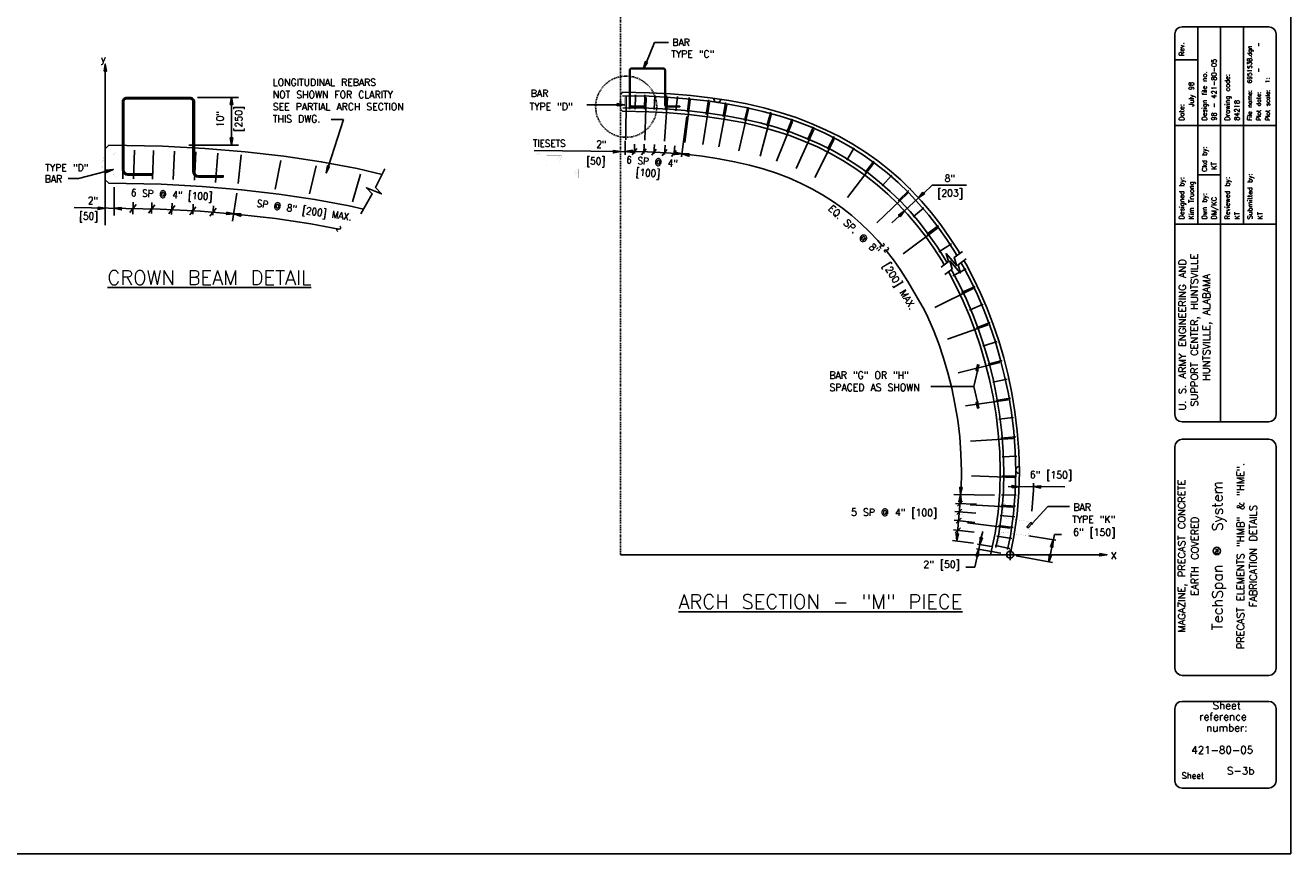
# Model space of a CAD drawing. Extents: x 17 to 371, y 2 to 252.
# Tile 2 of 3: x 150 to 371, y 2 to 147. Entities that reach past the tile are written whole.
import ezdxf
from ezdxf.enums import TextEntityAlignment as Align

# ---------------------------------------------------------------- set-up
doc = ezdxf.new("R2010")
doc.units = 0
doc.header["$MEASUREMENT"] = 0
doc.linetypes.add('DASHDOT2', pattern=[0.5, 0.25, -0.125, 0, -0.125])
doc.linetypes.add('HIDDEN2', pattern=[0.1875, 0.125, -0.0625])
for name, color, linetype in [('1', 7, 'CONTINUOUS'), ('3', 7, 'CONTINUOUS'), ('ARC', 7, 'CONTINUOUS'), ('B-POINTS', 7, 'CONTINUOUS'), ('DIM', 7, 'CONTINUOUS'), ('DWG-LINES', 7, 'CONTINUOUS'), ('LABELS', 7, 'CONTINUOUS'), ('MG-BDR-TXT', 7, 'CONTINUOUS'), ('MG-LOGO', 7, 'CONTINUOUS'), ('REBAR', 7, 'CONTINUOUS'), ('SYMBOLS', 7, 'CONTINUOUS'), ('TEXT', 7, 'CONTINUOUS')]:
    doc.layers.add(name, color=color, linetype=linetype)
doc.styles.add('TXT_SHX', font='txt.shx')

# ---------------------------------------------------------------- blocks, each defined once
blk = doc.blocks.new('PRO_IN')
at = {"layer": 'MG-LOGO', "color": 7, "linetype": 'CONTINUOUS'}
blk.add_circle((-12.90381109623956, 52.89455143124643), 0.6441447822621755, dxfattribs=at)
at = {"layer": 'MG-LOGO', "color": 7, "linetype": 'CONTINUOUS', "style": 'TXT_SHX'}
for s, height, p in [('System', 1.8148998, (-11.9081496, 60.7352905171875)), ('TM', 0.5293998, (-12.6223, 52.85191232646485)), ('TechSpan', 1.8148998, (-11.9081496, 44.76669581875))]:
    blk.add_text(s, height=height, rotation=90, dxfattribs=at).set_placement(p, align=Align.CENTER)
blk = doc.blocks.new('A_DIM')
at = {"layer": 'TEXT', "linetype": 'CONTINUOUS'}
blk.add_hatch(color=7, dxfattribs=at).paths.add_polyline_path([(-0.125, 0.0208), (-0.125, -0.0208), (0, 0)])
at = {"layer": 'TEXT', "color": 7, "linetype": 'CONTINUOUS'}
blk.add_lwpolyline([(-0.125, 0.0208), (-0.125, -0.0208), (0, 0)], close=True, dxfattribs=at)
blk = doc.blocks.new('BAR_G')
at = {"layer": 'DIM', "color": 7, "linetype": 'CONTINUOUS'}
blk.add_line((0, 0), (0, -18), dxfattribs=at)
at = {"layer": 'DIM', "color": 7, "linetype": 'CONTINUOUS', "const_width": 0.01377952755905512}
blk.add_lwpolyline([(-0.1164240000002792, 2.138603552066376e-17, 0.9999999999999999), (0.1164240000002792, -7.128678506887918e-18, 0.9999999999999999)], format="xyb", close=True, dxfattribs=at)
blk = doc.blocks.new('CR_N_C')
at = {"layer": 'B-POINTS', "color": 5, "linetype": 'CONTINUOUS'}
for q in [(-2.2611, 0), (0, 2.2611), (2.2611, 0), (0, -2.2611)]:
    blk.add_line((0, 0), q, dxfattribs=at)
blk.add_circle((0, 0), 1.471202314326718, dxfattribs=at)

msp = doc.modelspace()

# ---------------------------------------------------------------- hatches: boundary and pattern name
at = {"layer": 'DIM', "linetype": 'CONTINUOUS'}
msp.add_hatch(color=7, dxfattribs=at).paths.add_polyline_path([(163.9506, 138.571), (164.3673, 138.571), (164.1589, 139.821)])
at = {"layer": 'DWG-LINES', "linetype": 'CONTINUOUS'}
for points in [[(258.9384, 140.1172), (258.554, 140.2778), (258.2645, 139.0443)], [(255.7749, 132.8275), (255.7749, 138.764), (255.8999, 138.764), (255.8999, 132.8275)], [(256.1498, 139.1383), (261.6979, 139.1383), (261.6979, 139.0146), (256.1498, 139.0146)], [(262.0729, 138.764), (262.0729, 132.8275), (261.9479, 132.8275), (261.9479, 138.764)], [(253.6652, 132.9439), (253.6648, 132.5273), (254.9148, 132.7341)], [(258.337, 132.3484), (256.254, 132.3484), (256.254, 132.4733), (258.337, 132.4733)], [(262.427, 132.4733), (264.586, 132.4733), (264.586, 132.3484), (262.427, 132.3484)], [(307.0807, 117.4521), (307.3655, 117.1481), (306.3111, 116.4456)], [(303.1095, 113.1602), (302.8247, 113.4642), (303.8791, 114.1668)], [(313.8042, 63.34990000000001), (313.3885, 63.3761), (313.675, 64.6104)], [(313.9386, 65.84830000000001), (313.5224, 65.867), (313.6746, 64.6091)], [(338.0057, 54.3108), (338.0057, 53.8942), (339.2555, 54.1025)]]:
    msp.add_hatch(color=7, dxfattribs=at).paths.add_polyline_path(points)
for points in [[(255.8999, 138.764), (255.7749, 138.764), (255.8013890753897, 138.9019457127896), (255.8849571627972, 139.0288963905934), (256.0119963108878, 139.1121774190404), (256.1498, 139.1383), (256.1498, 139.0146), (256.0576178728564, 138.9968399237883), (255.9728422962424, 138.940954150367), (255.9172791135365, 138.8560545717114)], [(261.6979, 139.0146), (261.6979, 139.1383), (261.8357562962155, 139.1121774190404), (261.9628281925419, 139.0288963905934), (262.0464091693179, 138.9019457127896), (262.0729, 138.764), (261.9479, 138.764), (261.9304682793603, 138.8560545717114), (261.8748723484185, 138.940954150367), (261.7900838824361, 138.9968399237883)]]:
    msp.add_hatch(color=7, dxfattribs=at).paths.add_polyline_path(points, flags=0)
h = msp.add_hatch(color=7, dxfattribs=at)
edge = h.paths.add_edge_path()
edge.add_line((256.254, 132.4733), (256.254, 132.3484))
edge.add_arc((256.254, 132.8275), 0.4791000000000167, 180, 270, ccw=False)
edge.add_line((255.7749, 132.8275), (255.8999, 132.8275))
edge.add_arc((256.2540074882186, 132.8274075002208), 0.3541075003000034, 179.9850332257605, 269.9987883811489)
h = msp.add_hatch(color=7, dxfattribs=at)
edge = h.paths.add_edge_path()
edge.add_line((262.0729, 132.8275), (261.9479, 132.8275))
edge.add_arc((262.427, 132.8275), 0.4791000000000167, 180, 270)
edge.add_line((262.427, 132.3484), (262.427, 132.4733))
edge.add_arc((262.4270074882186, 132.8274075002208), 0.3541075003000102, 179.9850332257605, 269.99878838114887, ccw=False)
at = {"layer": 'REBAR', "linetype": 'CONTINUOUS'}
for points in [[(167.401, 133.2578), (167.151, 133.2578), (167.1636704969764, 133.3942597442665), (167.2039435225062, 133.5337821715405), (167.2736402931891, 133.6679803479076), (167.3711082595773, 133.7877134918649), (167.4910189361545, 133.8849065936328), (167.6252746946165, 133.9542657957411), (167.7647279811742, 133.9941778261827), (167.901, 134.0065), (167.901, 133.7591), (167.7165686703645, 133.7236162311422), (167.6269168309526, 133.6769952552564), (167.5469492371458, 133.611829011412), (167.4820578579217, 133.5316838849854), (167.4357744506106, 133.4419744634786), (167.4091707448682, 133.3488141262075)], [(178.9988, 133.7591), (178.9988, 134.0065), (179.1350720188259, 133.9941778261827), (179.2745253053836, 133.9542657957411), (179.4087810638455, 133.8849065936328), (179.5286917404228, 133.7877134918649), (179.626159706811, 133.6679803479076), (179.6958564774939, 133.5337821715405), (179.7361295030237, 133.3942597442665), (179.7488, 133.2578), (179.4988, 133.2578), (179.4640255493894, 133.4419744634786), (179.4177421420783, 133.5316838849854), (179.3528507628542, 133.611829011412), (179.2728831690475, 133.6769952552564), (179.1832313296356, 133.7236162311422), (179.0900018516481, 133.7505809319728)]]:
    msp.add_hatch(color=7, dxfattribs=at).paths.add_polyline_path(points, flags=0)
for points in [[(167.151, 121.3829), (167.151, 133.2578), (167.401, 133.2578), (167.401, 121.3829)], [(167.901, 134.0065), (178.9988, 134.0065), (178.9988, 133.7591), (167.901, 133.7591)], [(179.7488, 133.2578), (179.7488, 121.0425), (179.4988, 121.0425), (179.4988, 133.2578)], [(172.276, 120.4245), (168.1093, 120.4245), (168.1093, 120.6746), (172.276, 120.6746)], [(180.4572, 120.3342), (184.7759, 120.3342), (184.7759, 120.0842), (180.4572, 120.0842)]]:
    msp.add_hatch(color=7, dxfattribs=at).paths.add_polyline_path(points)
h = msp.add_hatch(color=7, dxfattribs=at)
edge = h.paths.add_edge_path()
edge.add_line((168.1093, 120.6746), (168.1093, 120.4245))
edge.add_arc((168.1093, 121.38283450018), 0.9583345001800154, 180, 270, ccw=False)
edge.add_line((167.15096549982, 121.38283450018), (167.40096549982, 121.38283450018))
edge.add_arc((168.1092909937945, 121.3829254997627), 0.7083254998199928, 180.0073608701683, 270.0007285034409)
h = msp.add_hatch(color=7, dxfattribs=at)
edge = h.paths.add_edge_path()
edge.add_line((179.7488, 121.0425), (179.4988, 121.0425))
edge.add_arc((180.45713450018, 121.0425), 0.9583345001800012, 180, 270)
edge.add_line((180.45713450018, 120.08416549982), (180.45713450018, 120.33416549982))
edge.add_arc((180.45713450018, 121.0425), 0.708334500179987, 180, 270, ccw=False)
at = {"layer": 'TEXT', "linetype": 'CONTINUOUS'}
msp.add_hatch(color=7, dxfattribs=at).paths.add_polyline_path([(203.3813, 121.9455), (202.985, 122.0744), (202.7966, 120.8213)])

# ---------------------------------------------------------------- linework, layer by layer
at = {"layer": '1', "color": 3, "linetype": 'CONTINUOUS'}
for p, q in [((371.3665, 1.8717), (371.3665, 251.9131)), ((17.3522, 1.8717), (371.3665, 1.8717))]:
    msp.add_line(p, q, dxfattribs=at)
at = {"layer": '1', "color": 7, "linetype": 'CONTINUOUS'}
for p, q in [((367.5395, 146.355), (352.3855, 146.355)), ((355.1216, 146.355), (355.1216, 111.8376)), ((359.1206, 146.355), (359.1206, 111.8376)), ((363.1196, 146.355), (363.1196, 111.8376)), ((351.1226, 145.0922), (351.1226, 78.58290000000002)), ((368.8023, 78.58290000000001), (368.8023, 145.0922)), ((351.1478999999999, 140.5628), (355.1215999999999, 140.5628)), ((368.8023, 129.0963), (351.1226, 129.0963)), ((355.1216, 120.4669), (359.1206, 120.4669)), ((368.8023, 111.8376), (351.1226, 111.8376)), ((359.1206, 111.8376), (359.1206, 77.3201)), ((352.3855, 77.32010000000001), (367.5395, 77.32010000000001)), ((351.1354, 73.01650000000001), (351.1354, 34.28120000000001)), ((367.5522, 74.27940000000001), (352.3982000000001, 74.27940000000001)), ((368.815, 34.2812), (368.815, 73.01650000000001)), ((352.3982, 33.0183), (367.5522, 33.0183)), ((351.1239, 14.5908), (351.1239, 27.2192)), ((352.3867, 28.482), (367.5407, 28.482)), ((368.8036, 27.2192), (368.8036, 14.5908)), ((367.5407, 13.328), (352.3867, 13.328))]:
    msp.add_line(p, q, dxfattribs=at)
for centre, radius, start, end in [((352.385455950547, 145.0922059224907), 1.262834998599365, 90, 180), ((367.5394759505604, 145.0922059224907), 1.262834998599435, 0, 90), ((352.385455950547, 78.58289592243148), 1.262835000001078, 180, 270), ((367.5394759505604, 78.58289592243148), 1.262834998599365, 270, 360), ((352.3982042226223, 73.0165157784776), 1.262834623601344, 90, 180), ((367.5522197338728, 73.0165157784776), 1.262834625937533, 0, 90), ((352.3982042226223, 34.28116835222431), 1.262834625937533, 180, 270), ((367.5522197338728, 34.28116835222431), 1.262834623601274, 270, 360), ((352.386718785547, 27.21918702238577), 1.262834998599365, 90, 180), ((367.5407387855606, 27.21918702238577), 1.262835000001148, 0, 90), ((352.386718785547, 14.5908370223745), 1.262835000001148, 180, 270), ((367.5407387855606, 14.5908370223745), 1.262834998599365, 270, 360)]:
    msp.add_arc(centre, radius, start, end, dxfattribs=at)
at = {"layer": 'ARC', "color": 7, "linetype": 'CONTINUOUS'}
for p, q in [((165.7214, 118.3346), (165.7214, 113.3681)), ((183.0993, 115.0913), (182.9498, 113.444))]:
    msp.add_line(p, q, dxfattribs=at)
for points in [[(164.7852, 125.673), (174.1715, 125.4951), (181.5583, 125.1059), (188.6072, 124.5219), (195.3927, 123.7405), (201.9159, 122.7595), (208.1759, 121.5774), (212.5481, 120.5678)], [(164.7838, 119.0052), (173.9328, 118.8318), (181.1076, 118.4537), (187.9505, 117.8869), (194.5154, 117.1308), (200.8013, 116.1855), (206.8068, 115.0515), (209.3144, 114.4724)]]:
    msp.add_lwpolyline(points, dxfattribs=at)
at = {"layer": 'DIM', "color": 7, "linetype": 'CONTINUOUS'}
for p, q in [((164.1589, 139.821), (164.1589, 111.7004)), ((180.268, 134.0063), (187.4776, 134.0063)), ((186.2276, 125.673), (186.2276, 134.0063)), ((178.789, 125.673), (187.4776, 125.673)), ((186.434, 112.375), (187.1757, 117.2916)), ((168.4876, 113.877), (169.5538, 115.3059)), ((169.0017, 113.5881), (169.0424, 115.7361)), ((171.7368, 113.8154), (172.8031, 115.2443)), ((172.2547, 113.725), (172.2916, 115.6745)), ((175.2586, 113.6807), (176.3248, 115.1096)), ((175.7474, 113.5539), (175.852, 115.5389)), ((179.4455, 113.5881), (179.5381, 115.3447)), ((178.9447, 113.4865), (180.0109, 114.9154)), ((182.4626, 113.2354), (183.5288, 114.6643))]:
    msp.add_line(p, q, dxfattribs=at)
msp.add_lwpolyline([(163.9506, 138.571), (164.3673, 138.571), (164.1589, 139.821)], close=True, dxfattribs=at)
at = {"layer": 'DIM', "color": 7, "linetype": 'CONTINUOUS', "const_width": 0.01377952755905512}
msp.add_lwpolyline([(175.559, 120.2092), (166.1840218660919, 120.2092048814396, -0.414213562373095), (165.559, 120.8342), (165.559, 123.7509, -0.414213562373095), (166.184, 124.3759), (175.559, 124.3759)], format="xyb", dxfattribs=at)
at = {"layer": 'DIM', "color": 7, "linetype": 'CONTINUOUS'}
msp.add_lwpolyline([(158.7322, 114.7864), (173.7778, 114.5013), (180.8147, 114.1305), (187.5237, 113.5747), (193.9452, 112.8352), (200.0769, 111.9131), (204.9843, 110.9864)], dxfattribs=at)
at = {"layer": 'DWG-LINES', "color": 7, "linetype": 'DASHDOT2'}
msp.add_line((254.227, 151.6958), (254.227, 54.10249999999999), dxfattribs=at)
at = {"layer": 'DWG-LINES', "color": 7, "linetype": 'CONTINUOUS'}
for p, q in [((258.7462, 140.1975), (260.1650000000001, 143.5937)), ((260.165, 143.5937), (262.596, 143.5937)), ((248.3514, 132.7208), (254.9791, 132.7208)), ((254.2791, 134.6026), (254.5922, 134.9157)), ((255.8093, 131.9759), (255.8601, 134.4749)), ((256.8139, 131.9368), (256.8249, 134.4668)), ((258.4165, 131.9412), (258.4913, 134.4475)), ((260.0997, 131.8812), (260.2343, 134.3704)), ((262.4188, 133.8752), (261.9223, 126.3929)), ((262.066, 131.8457), (262.2548, 134.3394)), ((263.8974, 131.6611), (264.2071, 134.1446)), ((265.9159, 131.5139), (266.2256, 133.9974)), ((269.2142, 131.0518), (269.6165, 133.5789)), ((272.1716, 130.6555), (272.5657, 133.0974)), ((254.5915, 131.5822), (254.2791, 131.8947)), ((264.9074, 123.6308), (265.8172, 130.6798)), ((275.8951, 129.9651), (276.4525, 132.3185)), ((279.8111, 129.0188), (280.4832, 131.4164)), ((283.3059, 127.9382), (284.2235, 130.2681)), ((286.9105, 126.5765), (287.9382, 128.8552)), ((255.0602, 126.4425), (255.0602, 123.9596)), ((290.4066, 124.9509), (291.5435, 127.1771)), ((256.252, 123.9979), (257.0516, 125.0694)), ((256.6461, 124.2286), (256.6771, 125.8682)), ((257.9194, 123.9796), (258.719, 125.0511)), ((258.3283, 124.2101), (258.3594, 125.8497)), ((259.6809, 123.911), (260.4804, 124.9825)), ((260.0788, 124.1423), (260.165, 125.7795)), ((261.5236, 123.8139), (262.3232, 124.8854)), ((261.9212, 124.0389), (262.0078, 125.6824)), ((263.1647, 123.6883), (263.9643, 124.7598)), ((263.6985, 125.5532), (263.5504, 123.9208)), ((293.7638, 123.0715), (295.0912, 125.1925)), ((296.9699, 120.9192), (298.4895, 122.8811)), ((299.9497, 118.5498), (301.6314, 120.4276)), ((302.7382, 115.9318), (304.6117, 117.7748)), ((304.9397, 118.0203), (304.8193, 118.1488)), ((307.2231, 117.3001), (308.689, 118.6737)), ((308.689, 118.6737), (314.6732, 118.6737)), ((306.3111, 116.4456), (303.8791, 114.1668)), ((182.4626, 113.2354), (183.5288, 114.6643)), ((302.9671, 113.3122), (301.6746, 112.1011)), ((305.3914, 113.1288), (307.2507, 114.7281)), ((307.7822, 110.1089), (309.8121, 111.61)), ((309.8841, 107.0364), (312.0911, 108.4486)), ((312.3182, 102.8436), (314.6289, 104.0722)), ((313.8554, 99.8969), (316.1905, 100.995)), ((315.2361, 96.8287), (317.6065, 97.86420000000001)), ((316.4364, 93.7662), (318.8585, 94.7034)), ((317.5653, 90.56719999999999), (320.0771, 91.36729999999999)), ((318.4792, 87.4221), (320.9548000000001, 88.0656)), ((319.2995, 84.25160000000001), (321.7814999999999, 84.7646)), ((308.4918, 83.50580000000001), (316.0035, 83.50580000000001)), ((319.8355, 81.0757), (322.3972, 81.4773)), ((320.3725000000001, 77.7881), (322.9422, 78.1011)), ((320.7166, 74.47670000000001), (323.328, 74.6879)), ((320.9412, 71.2119), (323.4784, 71.3091)), ((320.8683, 67.8799), (323.4429, 67.8236)), ((312.4868, 64.6303), (319.5915000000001, 64.51780000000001)), ((320.7954, 64.5479), (323.3699999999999, 64.4916)), ((321.9634, 66.016), (331.8874000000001, 65.9454)), ((312.7692, 63.0857), (316.4412, 62.9134)), ((312.9942, 61.1548), (313.8779, 62.0386)), ((313.1092, 62.6071), (313.993, 63.4909)), ((320.7478, 62.7565), (323.2813, 62.59850000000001)), ((328.9174, 62.51150000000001), (332.6995, 62.51150000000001)), ((312.5491, 60.1737), (316.1505, 59.73590000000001)), ((312.656, 61.65770000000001), (316.319, 61.3713)), ((312.874, 59.6386), (313.7577, 60.5223)), ((320.5726, 60.9729), (323.1343, 60.7092)), ((312.4035, 58.4716), (316.0566, 58.06030000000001)), ((312.7396, 57.9421), (313.6233, 58.8259)), ((317.1701, 56.72320000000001), (317.5302, 58.1666)), ((320.323, 59.2025), (322.8751, 58.8644)), ((329.064, 52.8755), (330.0607, 57.6353)), ((330.0607, 57.6353), (331.3002, 57.6353)), ((312.2561, 56.6105), (315.9047, 56.1439)), ((316.1693999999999, 51.9482), (317.0208, 55.9034)), ((319.0788, 55.5287), (316.611, 55.978)), ((319.685, 55.7162), (322.253, 55.1785)), ((319.9788, 57.3401), (322.6189, 56.9484)), ((325.5972, 57.4071), (330.3328999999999, 56.6309)), ((338.7787, 54.1025), (254.227, 54.1025)), ((320.7094, 54.3849), (316.4617, 55.1583)), ((323.4045, 53.90600000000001), (329.7354, 52.7533)), ((331.3885, 54.1025), (326.9281, 54.1025)), ((314.6051, 51.9482), (316.1694, 51.9482))]:
    msp.add_line(p, q, dxfattribs=at)
for points in [[(258.9384, 140.1172), (258.554, 140.2778), (258.2645, 139.0443)], [(255.8999, 138.764), (255.7749, 138.764), (255.8013890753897, 138.9019457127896), (255.8849571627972, 139.0288963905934), (256.0119963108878, 139.1121774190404), (256.1498, 139.1383), (256.1498, 139.0146), (256.0576178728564, 138.9968399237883), (255.9728422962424, 138.940954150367), (255.9172791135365, 138.8560545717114)], [(255.7749, 132.8275), (255.7749, 138.764), (255.8999, 138.764), (255.8999, 132.8275)], [(256.1498, 139.1383), (261.6979, 139.1383), (261.6979, 139.0146), (256.1498, 139.0146)], [(261.6979, 139.0146), (261.6979, 139.1383), (261.8357562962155, 139.1121774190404), (261.9628281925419, 139.0288963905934), (262.0464091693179, 138.9019457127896), (262.0729, 138.764), (261.9479, 138.764), (261.9304682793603, 138.8560545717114), (261.8748723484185, 138.940954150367), (261.7900838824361, 138.9968399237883)], [(262.0729, 138.764), (262.0729, 132.8275), (261.9479, 132.8275), (261.9479, 138.764)], [(253.6652, 132.9439), (253.6648, 132.5273), (254.9148, 132.7341)], [(258.337, 132.3484), (256.254, 132.3484), (256.254, 132.4733), (258.337, 132.4733)], [(262.427, 132.4733), (264.586, 132.4733), (264.586, 132.3484), (262.427, 132.3484)], [(307.0807, 117.4521), (307.3655, 117.1481), (306.3111, 116.4456)], [(303.1095, 113.1602), (302.8247, 113.4642), (303.8791, 114.1668)], [(313.8042, 63.34990000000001), (313.3885, 63.3761), (313.675, 64.6104)], [(313.9386, 65.84830000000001), (313.5224, 65.867), (313.6746, 64.6091)], [(338.0057, 54.3108), (338.0057, 53.8942), (339.2555, 54.1025)]]:
    msp.add_lwpolyline(points, close=True, dxfattribs=at)
at = {"layer": 'DWG-LINES', "color": 7, "linetype": 'CONTINUOUS', "const_width": 0.01968503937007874}
for points in [[(255.8999, 138.764), (255.7749, 138.764), (255.8013890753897, 138.9019457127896), (255.8849571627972, 139.0288963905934), (256.0119963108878, 139.1121774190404), (256.1498, 139.1383), (256.1498, 139.0146), (256.0576178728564, 138.9968399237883), (255.9728422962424, 138.940954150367), (255.9172791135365, 138.8560545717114)], [(261.6979, 139.0146), (261.6979, 139.1383), (261.8357562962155, 139.1121774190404), (261.9628281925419, 139.0288963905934), (262.0464091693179, 138.9019457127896), (262.0729, 138.764), (261.9479, 138.764), (261.9304682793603, 138.8560545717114), (261.8748723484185, 138.940954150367), (261.7900838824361, 138.9968399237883)]]:
    msp.add_lwpolyline(points, close=True, dxfattribs=at)
at = {"layer": 'DWG-LINES', "color": 7, "linetype": 'CONTINUOUS'}
for points, const_width in [([(254.2791, 131.8947), (254.2791078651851, 132.5617177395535, -0.4548588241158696), (254.2791078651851, 133.9355505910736), (254.2791078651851, 134.6025505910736), (254.3572078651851, 134.6025505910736), (254.3572203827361, 133.8990507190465, 0.4803844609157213), (254.3572, 132.5982), (254.3572, 131.8947)], 0.00984251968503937), ([(256.254, 132.4733), (256.254, 132.3484, -0.414213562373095), (255.7749, 132.8275), (255.8999, 132.8275, 0.4142838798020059)], 0.00984251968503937), ([(262.0729, 132.8275), (261.9479, 132.8275, 0.414213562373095), (262.427, 132.3484), (262.427, 132.4733, -0.4142838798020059)], 0.01968503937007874), ([(262.3704041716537, 133.8784110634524, 0.9999999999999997), (262.4671958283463, 133.8719889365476, 1)], 0.01377952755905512), ([(164.158899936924, 119.6300279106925), (164.1589, 120.9644, -0.4548588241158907), (164.1589, 123.7125), (164.1589, 125.0467), (164.3152, 125.0467), (164.3152, 123.6394, 0.4803844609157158), (164.315199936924, 121.0373279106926), (164.315199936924, 119.6300279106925)], 0.00984251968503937)]:
    msp.add_lwpolyline(points, format="xyb", close=True, dxfattribs=dict(at, const_width=const_width))
for points in [[(254.5803, 134.2909), (259.2622, 134.2021), (262.9352, 134.0086), (266.4398, 133.7183), (269.8113, 133.33), (273.0501, 132.8429), (276.1558, 132.2565), (279.1305, 131.5696), (281.9782, 130.7817), (284.7043, 129.892), (287.3148, 128.9005), (289.8152, 127.8068), (292.2109, 126.6113), (294.507, 125.3141), (296.7078, 123.9161), (298.8167, 122.4179), (300.8376, 120.8204), (302.773, 119.1244), (304.6254, 117.3307), (306.3966, 115.4404), (308.0885, 113.4541), (309.7021, 111.372), (311.2379, 109.1948), (312.696, 106.9229), (313.0112, 106.3822)], [(254.5922, 134.9157), (259.2846, 134.8267), (262.9774, 134.6322), (266.5014, 134.3402), (269.8936, 133.9496), (273.1546, 133.4592), (276.2842, 132.8682), (279.2842, 132.1754), (282.1586, 131.3801), (284.9123, 130.4815), (287.5511, 129.4792), (290.0801, 128.373), (292.5043, 127.1632), (294.8285, 125.8502), (297.0565, 124.4349), (299.1916, 122.918), (301.2375, 121.3008), (303.1965, 119.5841), (305.071, 117.7691), (306.8627, 115.8569), (308.5736, 113.8483), (310.2047, 111.7437), (311.7564, 109.5438), (313.229, 107.2492), (313.5205, 106.7493)], [(254.5915, 131.5823), (259.1653, 131.4956), (262.7521, 131.3066), (266.173, 131.0232), (269.455, 130.6452), (272.5974, 130.1727), (275.5997, 129.6057), (278.4645, 128.9442), (281.1967, 128.1882), (283.803, 127.3377), (286.2908, 126.3928), (288.6673, 125.3533), (290.9396, 124.2194), (293.1141, 122.9909), (295.1966, 121.668), (297.1919, 120.2505), (299.1045, 118.7386), (300.9376, 117.1321), (302.6944, 115.4311), (304.3767, 113.6356), (305.9865, 111.7458), (307.5245, 109.7614), (308.9909, 107.6824), (310.3858, 105.5089), (310.8248, 104.756)], [(254.6034, 132.2071), (259.1877, 132.1202), (262.7944, 131.9301), (266.2346, 131.6451), (269.5372, 131.2648), (272.7019, 130.7889), (275.728, 130.2175), (278.6182, 129.5501), (281.3771, 128.7867), (284.011, 127.9272), (286.5271, 126.9715), (288.9322, 125.9195), (291.233, 124.7714), (293.4356, 123.527), (295.5453, 122.1868), (297.5668, 120.7507), (299.5044, 119.219), (301.3612, 117.5919), (303.14, 115.8695), (304.8429, 114.0521), (306.4716, 112.14), (308.027, 110.133), (309.5095, 108.0314), (310.9189, 105.8352), (311.3259, 105.1372)], [(239.1461, 124.7469), (258.9159, 124.5294), (262.2809, 124.3521), (265.4864, 124.0865), (268.5378, 123.7351), (271.4321, 123.2999), (274.1684, 122.7831), (276.7504, 122.1869), (279.1853, 121.5132), (281.4832, 120.7633), (283.6553, 119.9383), (285.7128, 119.0383), (287.6673, 118.063), (289.529, 117.0112), (291.3071, 115.8817), (293.0098, 114.6721), (294.6438, 113.3804), (296.2138, 112.0046), (297.7244, 110.5419), (299.178, 108.9906), (300.0034, 108.0215)], [(300.5969, 107.3223), (301.9195, 105.6158), (303.2077, 103.7896), (304.4399, 101.8696), (307.3613, 96.8596), (307.9507, 95.62460000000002), (308.9373, 93.3229), (309.8527, 90.92840000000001), (310.6917, 88.4428), (311.4489, 85.8669), (312.1174, 83.2029), (312.6899, 80.4524), (313.1576, 77.6178), (313.5102, 74.7021), (313.7359, 71.7089), (313.8201, 68.6423), (313.7459, 65.507), (313.033, 56.51110000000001)], [(314.0175, 107.1074), (312.5705, 106.0645), (313.0056, 104.6084), (311.1245, 106.7375), (311.5665, 105.3202), (310.2813, 104.3426)], [(314.6637, 105.8158), (313.2168, 104.7729), (313.6518, 103.3168), (311.7707, 105.4459), (312.2128, 104.0286), (310.9276, 103.051)], [(313.7328, 105.1448), (314.076, 104.5563), (315.3766, 102.0949), (316.5965, 99.5387), (317.7329, 96.8876), (318.7829, 94.1412), (319.7422, 91.29910000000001), (320.6059, 88.36070000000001), (321.3676, 85.3253), (322.0198000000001, 82.1922), (322.553, 78.96050000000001), (322.9559, 75.6289), (323.2147, 72.1961), (323.3118, 68.6603), (323.2256, 65.0196), (322.9286, 61.27159999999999), (322.3848, 57.4134), (321.8795, 55.01880000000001)], [(314.2421, 105.5119), (314.6224, 104.8598), (315.935, 102.3756), (317.1659, 99.79650000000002), (318.3121, 97.1224), (319.371, 94.3528), (320.3382, 91.48719999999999), (321.2089, 88.5249), (321.9768, 85.4651), (322.6342000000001, 82.30680000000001), (323.1716999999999, 79.0489), (323.578, 75.68990000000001), (323.839, 72.2281), (323.9369, 68.6615), (323.8499, 64.9875), (323.5501, 61.2032), (323.0006, 57.3052), (322.3249, 54.1025)], [(311.5451, 103.5207), (311.7082, 103.2411), (312.9565, 100.8787), (314.1291, 98.4217), (315.2227000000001, 95.8703), (316.2344, 93.22429999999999), (317.1593, 90.4839), (317.9926, 87.649), (318.7277, 84.7196), (319.3571, 81.6957), (319.8716, 78.57730000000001), (320.2603, 75.3644), (320.5096, 72.0571), (320.603, 68.6551), (320.5202, 65.1587), (320.2357000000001, 61.5678), (319.7163, 57.8824), (318.9186999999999, 54.1025)], [(312.0463, 103.9019), (312.2546, 103.5446), (313.515, 101.1594), (314.6985, 98.6795), (315.802, 96.10510000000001), (316.8225, 93.4359), (317.7554, 90.6721), (318.5957000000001, 87.81320000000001), (319.3369, 84.8594), (319.9716, 81.81030000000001), (320.4904, 78.6657), (320.8824, 75.42540000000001), (321.1339, 72.0891), (321.2281, 68.6563), (321.1446, 65.1266), (320.8572, 61.4994), (320.3321, 57.7742), (319.8294, 55.3921)], [(316.0035, 83.50580000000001), (316.8777, 87.2352), (316.6125, 87.29740000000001), (316.3824, 86.3155), (316.7934, 86.2192)], [(316.0047, 83.50580000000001), (316.8777, 79.78140000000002), (316.6125, 79.7192), (316.3824, 80.701), (316.7934, 80.79740000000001)], [(326.4266, 66.5918), (326.3975, 65.36200000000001), (326.1073, 61.6999)], [(328.9174, 62.51150000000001), (325.4737, 58.806), (325.2748, 58.9921), (325.9638, 59.72839999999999), (326.2721, 59.44)]]:
    msp.add_lwpolyline(points, dxfattribs=at)
for points, const_width in [([(259.9783, 132.1842), (255.2915016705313, 132.1841994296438, -0.414213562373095), (254.9790516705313, 132.4966494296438), (254.9790516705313, 133.9547494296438, -0.414213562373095), (255.2915, 134.2672), (259.9783, 134.2672)], 0.01377952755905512), ([(240.5643, 122.0909), (239.7171897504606, 122.0909209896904, -0.414213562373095), (239.5766, 122.2315), (239.5765872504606, 123.9928829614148, -0.414213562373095), (239.8577922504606, 124.2740879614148, -0.414213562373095), (240.139, 123.9929), (240.139, 122.7743)], 0.01377952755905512), ([(243.1251, 123.0801), (243.6229649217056, 123.7631849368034, -0.7259677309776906), (243.9996, 123.6405), (243.9995986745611, 122.2377114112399, -0.414213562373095), (243.7913, 122.0294), (241.428034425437, 122.02941141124, -0.414213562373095), (241.2197, 122.2377), (241.2197, 123.6567, -0.414213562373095), (241.428, 123.865), (243.8010738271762, 123.8649773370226, -0.6062566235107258), (243.9719, 123.5375), (243.4647, 122.8107)], 0.01377952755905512), ([(247.4116, 119.801), (248.3281221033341, 119.800987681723, 0.414213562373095), (248.4687, 119.9416), (248.4687, 121.7029, 0.414213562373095), (248.187495, 121.984105, 0.414213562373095), (247.9063, 121.7029), (247.9063, 120.4844)], 0.01377952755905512), ([(246.0607, 120.7901), (246.5586, 121.4733, -0.7259677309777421), (246.9352337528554, 121.3506108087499), (246.9352536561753, 119.9477781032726, -0.414213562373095), (246.7269536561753, 119.7394781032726), (244.3636894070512, 119.7394781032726, -0.414213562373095), (244.1554, 119.9478), (244.1554, 121.3667, -0.414213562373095), (244.3637, 121.575), (246.7367, 121.575, -0.606256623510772), (246.9075241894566, 121.2475027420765), (246.4003241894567, 120.5207027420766)], 0.01377952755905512), ([(321.3525999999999, 63.08130000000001), (321.068, 61.22839999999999, 0.4142135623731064), (321.5907896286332, 60.51587559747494), (325.2967896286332, 59.94667559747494, -0.41421356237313), (325.8195792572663, 59.23415119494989), (325.6298792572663, 57.99885119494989, -0.4142135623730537), (324.9173548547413, 57.47606156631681), (321.2113548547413, 58.04526156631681, 0.4142135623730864), (320.4988304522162, 57.52247193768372), (320.2142304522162, 55.66957193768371)], 0.01377952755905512), ([(310.7766, 60.8307), (312.6191, 60.8307, -0.002407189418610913), (312.6191093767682, 60.83264764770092, -0.1773606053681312), (312.6682115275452, 60.96282258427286, -0.1037018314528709), (312.8535032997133, 61.10437398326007, -0.06389276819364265), (313.0934917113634, 61.18339383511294, -0.05006715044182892), (313.4141043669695, 61.21246354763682, -0.0500671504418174), (313.7340977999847, 61.1772254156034, -0.06389276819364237), (313.9725200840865, 61.09359892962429, -0.103701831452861), (314.1550517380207, 60.94850573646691, -0.1773606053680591), (314.201638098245, 60.81740941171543, -0.1773606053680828), (314.1525359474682, 60.68723447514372, -0.1037018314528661), (313.9672441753, 60.54568307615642, -0.06389276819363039), (313.7272557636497, 60.46666322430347, -0.05006715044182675), (313.4066431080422, 60.43759351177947, -0.05006715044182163), (313.0866496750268, 60.47283164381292, -0.06389276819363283), (312.8482273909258, 60.55645812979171, -0.1037018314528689), (312.6656957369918, 60.70155132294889, -0.1748787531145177), (312.6190999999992, 60.83069999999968, -0.1748787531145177)], 0.00984251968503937)]:
    msp.add_lwpolyline(points, format="xyb", dxfattribs=dict(at, const_width=const_width))
for points in [[(256.254, 132.4733), (256.254, 132.3484, -0.414213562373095), (255.7749, 132.8275), (255.8999, 132.8275, 0.4142838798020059)], [(262.0729, 132.8275), (261.9479, 132.8275, 0.414213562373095), (262.427, 132.3484), (262.427, 132.4733, -0.4142838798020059)]]:
    msp.add_lwpolyline(points, format="xyb", close=True, dxfattribs=at)
at = {"layer": 'DWG-LINES', "color": 7, "linetype": 'HIDDEN2'}
msp.add_circle((255.2203890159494, 132.3866447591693), 5.346173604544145, dxfattribs=at)
at = {"layer": 'DWG-LINES', "color": 7, "linetype": 'CONTINUOUS'}
for centre, radius, start, end in [((271.1585991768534, 133.7593196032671), 0.6129028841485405, 171.4481916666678, 351.4481916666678), ((323.929844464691, 68.91835291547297), 0.6129028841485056, 91.57313333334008, 269.8716388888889)]:
    msp.add_arc(centre, radius, start, end, dxfattribs=at)
at = {"layer": 'LABELS', "color": 7, "linetype": 'CONTINUOUS'}
for p, q in [((164.1589, 125.0467), (164.7852, 125.673)), ((164.7839, 119.0051), (164.1589, 119.6301))]:
    msp.add_line(p, q, dxfattribs=at)
at = {"layer": 'REBAR', "color": 7, "linetype": 'CONTINUOUS'}
for p, q in [((167.2198, 119.7925), (167.3214, 124.7914)), ((169.1189, 119.7787), (169.2514, 124.7752)), ((172.4351, 119.7231), (172.5845, 124.7365)), ((176.0555, 119.6449), (176.2952, 124.6066)), ((179.7352, 119.532), (180.0201, 124.5021)), ((183.4518, 119.1658), (183.8285, 124.2986)), ((187.4066, 118.987), (187.9353, 123.953)), ((193.8445, 117.9921), (194.8384, 122.999)), ((199.8701, 117.1683), (201.0124, 122.0527)), ((207.3977, 115.7703), (208.7727, 120.5843))]:
    msp.add_line(p, q, dxfattribs=at)
at = {"layer": 'REBAR', "color": 7, "linetype": 'CONTINUOUS', "const_width": 0.01968503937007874}
for points in [[(167.401, 133.2578), (167.151, 133.2578), (167.1636704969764, 133.3942597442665), (167.2039435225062, 133.5337821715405), (167.2736402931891, 133.6679803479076), (167.3711082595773, 133.7877134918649), (167.4910189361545, 133.8849065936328), (167.6252746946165, 133.9542657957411), (167.7647279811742, 133.9941778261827), (167.901, 134.0065), (167.901, 133.7591), (167.7165686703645, 133.7236162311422), (167.6269168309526, 133.6769952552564), (167.5469492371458, 133.611829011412), (167.4820578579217, 133.5316838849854), (167.4357744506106, 133.4419744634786), (167.4091707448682, 133.3488141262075)], [(178.9988, 133.7591), (178.9988, 134.0065), (179.1350720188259, 133.9941778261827), (179.2745253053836, 133.9542657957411), (179.4087810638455, 133.8849065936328), (179.5286917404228, 133.7877134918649), (179.626159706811, 133.6679803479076), (179.6958564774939, 133.5337821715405), (179.7361295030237, 133.3942597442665), (179.7488, 133.2578), (179.4988, 133.2578), (179.4640255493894, 133.4419744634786), (179.4177421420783, 133.5316838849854), (179.3528507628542, 133.611829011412), (179.2728831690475, 133.6769952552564), (179.1832313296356, 133.7236162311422), (179.0900018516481, 133.7505809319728)]]:
    msp.add_lwpolyline(points, close=True, dxfattribs=at)
at = {"layer": 'REBAR', "color": 7, "linetype": 'CONTINUOUS'}
for points in [[(167.401, 133.2578), (167.151, 133.2578), (167.1636704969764, 133.3942597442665), (167.2039435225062, 133.5337821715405), (167.2736402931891, 133.6679803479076), (167.3711082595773, 133.7877134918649), (167.4910189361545, 133.8849065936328), (167.6252746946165, 133.9542657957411), (167.7647279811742, 133.9941778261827), (167.901, 134.0065), (167.901, 133.7591), (167.7165686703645, 133.7236162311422), (167.6269168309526, 133.6769952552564), (167.5469492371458, 133.611829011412), (167.4820578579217, 133.5316838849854), (167.4357744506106, 133.4419744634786), (167.4091707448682, 133.3488141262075)], [(167.151, 121.3829), (167.151, 133.2578), (167.401, 133.2578), (167.401, 121.3829)], [(167.901, 134.0065), (178.9988, 134.0065), (178.9988, 133.7591), (167.901, 133.7591)], [(178.9988, 133.7591), (178.9988, 134.0065), (179.1350720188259, 133.9941778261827), (179.2745253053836, 133.9542657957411), (179.4087810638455, 133.8849065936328), (179.5286917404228, 133.7877134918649), (179.626159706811, 133.6679803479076), (179.6958564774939, 133.5337821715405), (179.7361295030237, 133.3942597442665), (179.7488, 133.2578), (179.4988, 133.2578), (179.4640255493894, 133.4419744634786), (179.4177421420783, 133.5316838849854), (179.3528507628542, 133.611829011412), (179.2728831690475, 133.6769952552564), (179.1832313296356, 133.7236162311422), (179.0900018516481, 133.7505809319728)], [(179.7488, 133.2578), (179.7488, 121.0425), (179.4988, 121.0425), (179.4988, 133.2578)], [(172.276, 120.4245), (168.1093, 120.4245), (168.1093, 120.6746), (172.276, 120.6746)], [(180.4572, 120.3342), (184.7759, 120.3342), (184.7759, 120.0842), (180.4572, 120.0842)]]:
    msp.add_lwpolyline(points, close=True, dxfattribs=at)
for points, const_width in [([(168.1093, 120.6746), (168.1093, 120.4245, -0.414213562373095), (167.15096549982, 121.38283450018), (167.40096549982, 121.38283450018, 0.4141796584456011)], 0.01968503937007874), ([(179.7488, 121.0425), (179.4988, 121.0425, 0.414213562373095), (180.45713450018, 120.08416549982), (180.45713450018, 120.33416549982, -0.414213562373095)], 0.00984251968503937)]:
    msp.add_lwpolyline(points, format="xyb", close=True, dxfattribs=dict(at, const_width=const_width))
for points in [[(168.1093, 120.6746), (168.1093, 120.4245, -0.414213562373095), (167.15096549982, 121.38283450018), (167.40096549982, 121.38283450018, 0.4141796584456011)], [(179.7488, 121.0425), (179.4988, 121.0425, 0.414213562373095), (180.45713450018, 120.08416549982), (180.45713450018, 120.33416549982, -0.414213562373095)]]:
    msp.add_lwpolyline(points, format="xyb", close=True, dxfattribs=at)
at = {"layer": 'SYMBOLS', "color": 7, "linetype": 'CONTINUOUS'}
msp.add_lwpolyline([(213.0352, 121.5481), (211.4095, 118.2764), (212.4442, 117.1629), (209.8147, 118.24), (210.8384, 117.1645), (208.8506, 113.6532)], dxfattribs=at)
at = {"layer": 'TEXT', "color": 7, "linetype": 'CONTINUOUS'}
for p, q in [((203.1832, 122.01), (205.8279, 130.1423)), ((203.6495, 130.1423), (205.8279, 130.1423)), ((159.4784, 119.8228), (157.6749, 119.8228)), ((165.559, 121.4216), (159.4784, 119.8228))]:
    msp.add_line(p, q, dxfattribs=at)
msp.add_lwpolyline([(203.3813, 121.9455), (202.985, 122.0744), (202.7966, 120.8213)], close=True, dxfattribs=at)
at = {"layer": 'TEXT', "color": 253, "linetype": 'CONTINUOUS', "const_width": 0.00984251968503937}
msp.add_lwpolyline([(330.2550173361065, 59.19720381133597), (330.2582549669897, 59.19720469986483), (330.2582673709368, 59.19724251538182), (330.2583017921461, 59.19727558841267), (330.2583831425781, 59.19731936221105), (330.2584784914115, 59.19735267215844), (330.2585905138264, 59.19737836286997), (330.2587073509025, 59.19739570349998), (330.2588595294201, 59.19740798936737), (330.2590130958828, 59.19741153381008), (330.2591665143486, 59.19740630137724), (330.2593182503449, 59.19739234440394), (330.2594344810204, 59.19737372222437), (330.2595456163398, 59.19734680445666), (330.2596398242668, 59.19731245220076), (330.2597196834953, 59.19726779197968), (330.259752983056, 59.19723434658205), (330.2597641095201, 59.19719640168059), (330.2597517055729, 59.19715858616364), (330.2597172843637, 59.19712551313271), (330.2596359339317, 59.19708173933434), (330.2595405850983, 59.19704842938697), (330.2594285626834, 59.19702273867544), (330.2593117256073, 59.19700539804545), (330.2591595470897, 59.19699311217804), (330.259005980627, 59.19698956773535), (330.2588525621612, 59.19699480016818), (330.258700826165, 59.19700875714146), (330.2585845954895, 59.19702737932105), (330.25847346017, 59.19705429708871), (330.2583792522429, 59.19708864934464), (330.2582993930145, 59.19713330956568), (330.2582664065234, 59.19716625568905), (330.2582549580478, 59.1972036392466)], dxfattribs=at)

# ---------------------------------------------------------------- block references
at = {"layer": 'DIM', "linetype": 'CONTINUOUS', "yscale": 9.999959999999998, "zscale": 9.999959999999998}
for p, xscale, rotation in [((186.2276, 134.0063), 9.999959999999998, 90.00000000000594), ((186.2276, 125.673), -9.999959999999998, 90.00000000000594), ((164.1589, 114.6836), 9.999959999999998, 3.57307296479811), ((165.7214, 114.654), -9.999959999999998, 356.4269270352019), ((186.6262, 113.6491), 9.999959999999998, 355.592823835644), ((186.6238, 113.6495), -9.999959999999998, 351.2856933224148)]:
    msp.add_blockref('A_DIM', p, dxfattribs=dict(at, xscale=xscale, rotation=rotation))
at = {"layer": 'DWG-LINES', "linetype": 'CONTINUOUS'}
for p, xscale, yscale, zscale in [((254.227, 133.2599), 0.052075, 0.052075, 0.052075), ((322.3249, 54.1025), 0.4166, 0.4166, 0.4166)]:
    msp.add_blockref('CR_N_C', p, dxfattribs=dict(at, xscale=xscale, yscale=yscale, zscale=zscale))
for name, p, xscale, yscale, zscale, rotation in [('BAR_G', (255.2015, 134.0904), 0.4166, 0.4166, 0.4166, 359.4637962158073), ('BAR_G', (258.686, 134.0228), 0.4166, 0.4166, 0.4166, 358.2793098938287), ('BAR_G', (266.3717, 133.5968), 0.4166, 0.4166, 0.4166, 352.9325055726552), ('BAR_G', (269.7611, 133.1911), 0.4166, 0.4166, 0.4166, 351.2499174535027), ('BAR_G', (272.8157, 132.7284), 0.4166, 0.4166, 0.4166, 349.1659702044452), ('BAR_G', (276.6025, 131.9893), 0.4166, 0.4166, 0.4166, 346.7456062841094), ('BAR_G', (280.5786, 130.9995), 0.4166, 0.4166, 0.4166, 345.0749359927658), ('BAR_G', (284.3155, 129.8226), 0.4166, 0.4166, 0.4166, 338.0676676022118), ('BAR_G', (287.9916, 128.4179), 0.4166, 0.4166, 0.4166, 335.7075449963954), ('BAR_G', (291.5461, 126.7354), 0.4166, 0.4166, 0.4166, 333.663542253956), ('A_DIM', (254.227, 124.581), 9.998400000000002, 9.998400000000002, 9.998400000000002, 2.969826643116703), ('A_DIM', (255.0602, 124.5718), -9.9984, 9.9984, 9.9984, 1.689004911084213), ('A_DIM', (264.9825, 124.1283), 9.9984, 9.9984, 9.9984, 355.6586234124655), ('A_DIM', (264.9825, 124.1283), -9.9984, 9.9984, 9.9984, 350.8711382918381), ('BAR_G', (298.4595, 122.484), 0.4166, 0.4166, 0.4166, 322.5032160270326), ('BAR_G', (304.4358, 117.2916), 0.4166, 0.4166, 0.4166, 313.8024867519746), ('BAR_G', (309.6345, 111.1725), 0.4166, 0.4166, 0.4166, 306.6535375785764), ('BAR_G', (315.8624, 100.6199), 0.4166, 0.4166, 0.4166, 296.2765477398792), ('BAR_G', (318.4781, 94.248), 0.4166, 0.4166, 0.4166, 289.3615980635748), ('BAR_G', (320.5328, 87.72010000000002), 0.4166, 0.4166, 0.4166, 284.0967142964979), ('BAR_G', (321.9758, 81.19800000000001), 0.4166, 0.4166, 0.4166, 278.1475659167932), ('BAR_G', (322.8619, 74.4042), 0.4166, 0.4166, 0.4166, 273.510898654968), ('BAR_G', (323.0907999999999, 67.6118), 0.4166000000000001, 0.4166000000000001, 0.4166000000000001, 268.0144548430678), ('A_DIM', (323.9122, 65.995), -9.9984, 9.9984, 9.9984, 178.7282502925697), ('A_DIM', (326.4126, 65.99940000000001), 9.9984, 9.9984, 9.9984, 177.3718514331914), ('BAR_G', (322.8214, 62.4258), 0.4166, 0.4166, 0.4166, 266.9963195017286), ('BAR_G', (322.3309, 58.7252), 0.4166000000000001, 0.4166000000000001, 0.4166000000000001, 262.5612212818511), ('A_DIM', (313.033, 56.51110000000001), 9.9984, 9.9984, 9.9984, 267.0865712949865), ('A_DIM', (317.0208, 55.9034), 9.998400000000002, 9.998400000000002, 9.998400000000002, 257.3312952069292), ('A_DIM', (329.8297, 56.6952), 9.998400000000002, 9.998400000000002, 9.998400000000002, 79.45271293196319), ('A_DIM', (316.8454, 55.0885), -9.998400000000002, 9.998400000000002, 9.998400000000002, 256.0889912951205), ('A_DIM', (329.064, 52.8755), 9.998400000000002, 9.998400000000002, 9.998400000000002, 257.3312952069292)]:
    msp.add_blockref(name, p, dxfattribs=dict(at, xscale=xscale, yscale=yscale, zscale=zscale, rotation=rotation))
at = {"layer": 'MG-BDR-TXT', "linetype": 'CONTINUOUS'}
msp.add_blockref('PRO_IN', (371.3665, 1.8717), dxfattribs=at)
at = {"layer": 'SYMBOLS', "linetype": 'CONTINUOUS', "xscale": 9.999959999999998, "yscale": 9.999959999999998, "zscale": 9.999959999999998, "rotation": 15.40000562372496}
msp.add_blockref('A_DIM', (165.559, 121.4216), dxfattribs=at)

# ---------------------------------------------------------------- texts
at = {"layer": '1', "color": 7, "linetype": 'CONTINUOUS', "style": 'TXT_SHX'}
for s, height, p in [('Rev.', 0.8418000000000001, (352.7348, 141.2574)), ('Design file no.   ', 0.8418000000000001, (356.7085, 129.9508)), ('98 - 421-80-05', 0.8418000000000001, (358.3923, 129.9508)), ('Drawing code:     ', 0.8418000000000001, (360.7074, 129.9466)), ('   July 98', 0.8418000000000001, (354.4184999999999, 129.9466)), ('84218', 0.8418000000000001, (362.3912, 129.9466)), ('File name:', 0.7366002, (364.5553, 129.9466)), ('Plot date:', 0.7366002, (366.1339, 129.9466)), ('Plot scale:', 0.7366002, (367.7124000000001, 129.9466)), ('Date:', 0.8418000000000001, (352.7348, 129.9466)), ('Ckd by:', 0.8418000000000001, (356.7085, 121.0268)), ('KT', 0.8418000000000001, (358.3923, 121.3851)), ('Designed by:', 0.8418000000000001, (352.7348, 112.6879)), ('Reviewed by:', 0.8418000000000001, (360.7074, 112.6879)), ('Submitted by:', 0.8418000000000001, (364.6600999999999, 112.6879)), ('Kim Truong', 0.8418000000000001, (354.4184999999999, 112.6879)), ('Dwn by:', 0.8418000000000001, (356.7085, 112.6879)), ('DM/KC', 0.8418000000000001, (358.3923, 112.6879)), ('KT', 0.8418000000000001, (362.4174, 112.6879)), ('KT', 0.8418000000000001, (366.4426, 112.6879))]:
    msp.add_text(s, height=height, rotation=90, dxfattribs=at).set_placement(p)
for s, p in [('U. S. ARMY ENGINEERING AND', (353.0538999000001, 92.54729160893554)), ('SUPPORT CENTER, HUNTSVILLE', (355.1585999, 93.35137070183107)), ('HUNTSVILLE, ALABAMA', (357.2628999, 93.84231537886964))]:
    msp.add_text(s, height=1.2628002, rotation=90, dxfattribs=at).set_placement(p, align=Align.CENTER)
for s, p in [('reference', (359.5457575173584, 25.1695999)), ('Sheet', (360.1776144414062, 27.1164999)), ('number:', (360.1930993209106, 23.2226999)), ('421-80-05', (359.4023975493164, 19.3434999)), ('S-3b', (362.6260022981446, 15.7017999))]:
    msp.add_text(s, height=1.3153998, dxfattribs=at).set_placement(p, align=Align.CENTER)
at = {"layer": '3', "color": 7, "linetype": 'CONTINUOUS', "style": 'TXT_SHX'}
for s, p in [('6951S3B.dgn', (364.5553, 136.4822)), ('   -     -   ', (366.1339, 136.2166)), ('1:    ', (367.6859000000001, 136.5091))]:
    msp.add_text(s, height=0.7366002, rotation=90, dxfattribs=at).set_placement(p)
msp.add_text('Sheet', height=1.0522998, dxfattribs=at).set_placement((352.3042, 14.9832))
at = {"layer": 'DIM', "color": 7, "linetype": 'CONTINUOUS', "style": 'TXT_SHX', "width": 0.9500000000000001}
for s, p in [('10"', (184.8615499, 130.2229003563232)), ('[250]', (188.1054499, 130.286124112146))]:
    msp.add_text(s, height=1.2499002, rotation=90, dxfattribs=at).set_placement(p, align=Align.CENTER)
at = {"layer": 'DIM', "color": 7, "linetype": 'CONTINUOUS', "style": 'TXT_SHX'}
for s, rotation, width, p in [('6 SP @ 4" [100]', 357.2065369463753, 0.9, (168.6236, 116.7584)), ('2"', 359.5823800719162, 0.9, (161.1245, 115.3705)), ('SP @ 8" [200] MAX.', 351.5591454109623, 0.9, (190.5831, 114.9183)), ('[50]', 359.5823800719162, 0.9, (159.6093, 112.6556)), ('~', 44.99999999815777, 0.9500000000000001, (204.9393, 110.2344))]:
    msp.add_text(s, height=1.2499002, rotation=rotation, dxfattribs=dict(at, width=width)).set_placement(p)
at = {"layer": 'DWG-LINES', "color": 7, "linetype": 'CONTINUOUS', "style": 'TXT_SHX', "width": 0.9500000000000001}
for s, p in [('BAR', (263.2895, 143.0037)), ('TYPE "C"', (263.0925, 140.9865)), ('BAR', (238.5493, 134.0941)), ('TYPE "D"', (238.325, 131.7874)), ('8"', (310.878, 119.2542)), ('[203]', (309.5844, 116.676)), ('BAR "G" OR "H"', (290.7511, 84.8546)), ('SPACED AS SHOWN', (290.7511, 82.71209999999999)), ('BAR', (333.3988, 61.7849)), ('TYPE "K"', (333.1706, 59.6764))]:
    msp.add_text(s, height=1.2498, dxfattribs=at).set_placement(p)
at = {"layer": 'DWG-LINES', "color": 7, "linetype": 'CONTINUOUS', "style": 'TXT_SHX'}
for s, rotation, width, p in [('TIESETS', 359.5823800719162, 0.9, (238.9202, 125.3876)), ('2"', 359.5823800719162, 0.9, (249.9904, 125.2124)), ('[50]', 359.5823800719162, 0.9, (248.2509, 122.2744)), ('6 SP @ 4"', 355.5473844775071, 0.9, (255.1983999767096, 122.5128997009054)), ('[100]', 355.5473844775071, 0.9, (256.8585999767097, 120.3798997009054)), ('~', 44.99999999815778, 0.9500000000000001, (299.924, 107.2716)), ('~', 44.99999999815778, 0.9500000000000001, (300.6782, 106.5762))]:
    msp.add_text(s, height=1.2498, rotation=rotation, dxfattribs=dict(at, width=width)).set_placement(p)
at = {"layer": 'DWG-LINES', "color": 7, "linetype": 'CONTINUOUS', "style": 'TXT_SHX', "width": 0.9500000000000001}
for s, height, rotation, p in [('EQ. SP. @ 8"', 1.249758, 316.3945141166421, (294.6462800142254, 110.4582317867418)), (' [200] MAX.', 1.249758, 301.1844059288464, (302.1923715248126, 101.156704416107)), ('6" [150]', 1.2498, 359.6703063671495, (329.4567807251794, 67.44447103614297)), ('5 SP @ 4" [100]', 1.2498, 359.6703063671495, (302.0442083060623, 60.87860040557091)), ('6" [150]', 1.2498, 359.6703063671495, (337.0132807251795, 57.41677103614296)), ('2" [50]', 1.2497988, 359.6605231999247, (310.3414899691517, 51.79958544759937))]:
    msp.add_text(s, height=height, rotation=rotation, dxfattribs=at).set_placement(p, align=Align.CENTER)
at = {"layer": 'DWG-LINES', "color": 7, "linetype": 'CONTINUOUS', "style": 'TXT_SHX'}
for s, height, p in [('X', 1.2498, (339.878, 53.3025)), ('%%uARCH SECTION - "M" PIECE', 2.4996, (264.3609, 44.65280000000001))]:
    msp.add_text(s, height=height, dxfattribs=at).set_placement(p)
at = {"layer": 'MG-BDR-TXT', "color": 7, "linetype": 'CONTINUOUS', "style": 'TXT_SHX'}
for s, p in [('PRECAST ELEMENTS "HMB" & "HME".', (363.2272, 53.87730000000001)), ('MAGAZINE, PRECAST CONCRETE', (352.944, 53.8681)), ('FABRICATION DETAILS', (365.4303, 53.87730000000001)), ('EARTH COVERED', (355.2272, 53.87730000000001))]:
    msp.add_text(s, height=1.2499002, rotation=90, dxfattribs=at).set_placement(p, align=Align.CENTER)
at = {"layer": 'TEXT', "color": 7, "linetype": 'CONTINUOUS', "style": 'TXT_SHX'}
for s, height, p in [('y', 1.2499002, (163.3961, 140.1434)), ('%%uCROWN BEAM DETAIL', 2.4999, (164.5458, 101.2823))]:
    msp.add_text(s, height=height, dxfattribs=at).set_placement(p)
at = {"layer": 'TEXT', "color": 7, "linetype": 'CONTINUOUS', "style": 'TXT_SHX', "width": 0.9500000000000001}
for s, p in [('LONGITUDINAL REBARS', (193.4491, 136.0257)), ('NOT SHOWN FOR CLARITY', (193.4491, 133.8828)), ('SEE PARTIAL ARCH SECTION', (193.4491, 131.7811)), ('THIS DWG.', (193.4491, 129.6382)), ('TYPE "D"', (153.6799, 121.1159)), ('BAR', (153.5851, 119.1502))]:
    msp.add_text(s, height=1.2499002, dxfattribs=at).set_placement(p)

doc.saveas('drawing.dxf')
